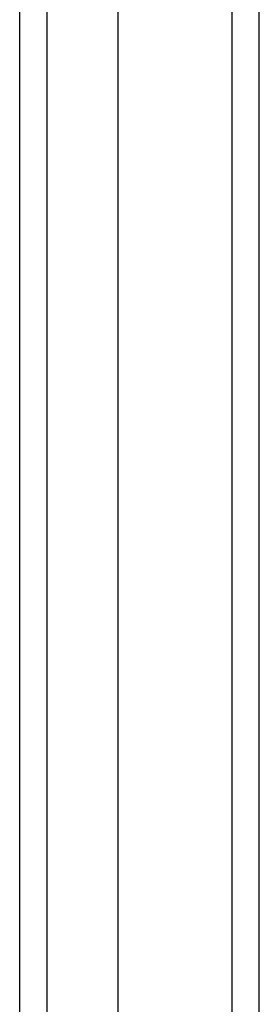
# Model space of a CAD drawing. Header units: inches. Extents: x 22 to 211, y 17 to 128.
# Tile 18 of 91: x 122.669 to 123.536, y 47.34 to 50.9. Entities that reach past the tile are written whole.
import ezdxf

# ---------------------------------------------------------------- set-up
doc = ezdxf.new("R2010")
doc.units = ezdxf.units.IN
doc.header["$MEASUREMENT"] = 0
doc.layers.add('Visible Edges(ANSI)', color=7, linetype='Continuous', lineweight=25)
doc.layers.add('Visible Tangent Edges(ANSI)', color=7, linetype='Continuous', lineweight=25)

msp = doc.modelspace()

# ---------------------------------------------------------------- linework, layer by layer
at = {"layer": 'Visible Edges(ANSI)'}
for p, q in [((123.5355, 43.8786), (123.5355, 103.6806)), ((123.0237, 103.071), (123.0237, 44.4883)), ((122.6694, 44.6768), (122.6694, 102.8825))]:
    msp.add_line(p, q, dxfattribs=at)
at = {"layer": 'Visible Tangent Edges(ANSI)'}
for p, q in [((123.4365, 103.6806), (123.4365, 43.8786)), ((122.7684, 44.5468), (122.7684, 103.0125))]:
    msp.add_line(p, q, dxfattribs=at)

doc.saveas('drawing.dxf')
